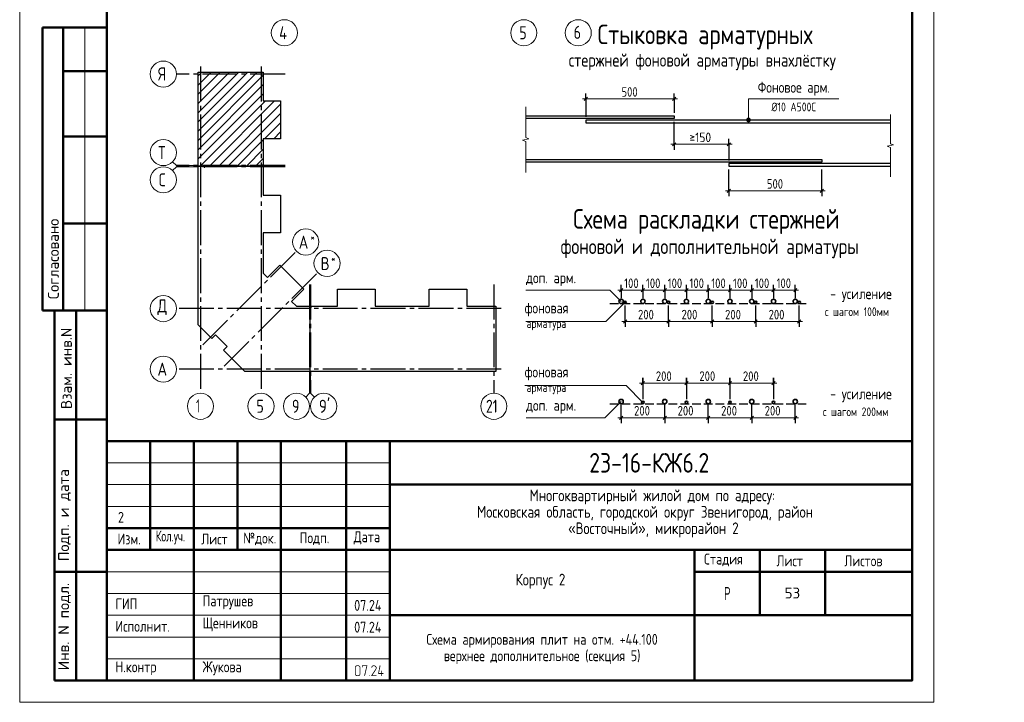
# Model space of a CAD drawing. Header units: millimetres. Extents: x 0 to 22617, y 0 to 29700.
# Tile 1 of 7: x 0 to 22617, y 0 to 15680. Entities that reach past the tile are written whole.
import ezdxf

# ---------------------------------------------------------------- set-up
doc = ezdxf.new("R2010")
doc.units = ezdxf.units.MM
doc.linetypes.add('______2', pattern=[270, 200, -70])
doc.linetypes.add('______5', pattern=[1100, 800, -100, 100, -100])
for name, color, linetype, lineweight in [('Standard', 7, 'Continuous', 25), ('Оси', 40, '______5', 18), ('Примечания', 7, 'Continuous', 25)]:
    doc.layers.add(name, color=color, linetype=linetype, lineweight=lineweight)
doc.styles.add('GOST 2.304-81', font='txt')
doc.styles.add('ISOCPEUR', font='txt')

msp = doc.modelspace()

# ---------------------------------------------------------------- hatches: boundary and pattern name
at = {"layer": 'Standard', "linetype": 'Continuous', "lineweight": 25, "transparency": 33554687}
h = msp.add_hatch(color=7, dxfattribs=at)
h.paths.add_polyline_path([(7825, 655), (7825, 652), (7825, 649), (7825, 647), (7824, 644), (7824, 641), (7823, 639), (7822, 637), (7821, 634), (7820, 632), (7819, 630), (7818, 627), (7816, 625), (7815, 623), (7813, 621), (7812, 619), (7810, 617), (7808, 615), (7806, 613), (7804, 612), (7801, 610), (7799, 609), (7797, 607), (7795, 606), (7792, 605), (7790, 604), (7788, 603), (7785, 603), (7782, 602), (7780, 602), (7777, 601), (7775, 601), (7772, 601), (7754, 601), (7751, 601), (7749, 601), (7746, 602), (7744, 602), (7742, 603), (7739, 603), (7737, 604), (7735, 605), (7732, 606), (7730, 607), (7728, 609), (7726, 610), (7723, 611), (7721, 613), (7719, 615), (7717, 617), (7715, 619), (7713, 621), (7712, 623), (7710, 625), (7708, 627), (7707, 629), (7706, 632), (7705, 634), (7704, 636), (7703, 639), (7702, 641), (7702, 644), (7701, 646), (7701, 649), (7701, 652), (7701, 655), (7701, 797), (7701, 799), (7701, 802), (7701, 804), (7702, 807), (7702, 809), (7703, 812), (7704, 814), (7705, 817), (7706, 819), (7707, 821), (7708, 823), (7709, 826), (7711, 828), (7713, 830), (7714, 832), (7716, 834), (7718, 836), (7720, 838), (7722, 839), (7724, 841), (7727, 842), (7729, 844), (7731, 845), (7733, 846), (7736, 847), (7738, 848), (7741, 848), (7743, 849), (7746, 849), (7749, 850), (7751, 850), (7754, 850), (7772, 850), (7775, 850), (7777, 850), (7780, 849), (7782, 849), (7785, 848), (7787, 848), (7790, 847), (7792, 846), (7794, 845), (7797, 844), (7799, 843), (7801, 841), (7803, 840), (7805, 838), (7807, 836), (7809, 834), (7811, 832), (7813, 830), (7815, 828), (7816, 826), (7818, 824), (7819, 822), (7820, 820), (7821, 817), (7822, 815), (7823, 812), (7824, 810), (7824, 807), (7825, 805), (7825, 802), (7825, 799), (7825, 797)], flags=16)
h.paths.add_polyline_path([(7808, 654), (7808, 797), (7808, 800), (7807, 804), (7806, 807), (7805, 810), (7804, 813), (7802, 816), (7800, 819), (7797, 822), (7794, 824), (7792, 826), (7789, 828), (7785, 830), (7782, 831), (7779, 832), (7775, 832), (7772, 832), (7754, 832), (7750, 832), (7747, 832), (7744, 831), (7740, 830), (7737, 828), (7734, 826), (7731, 824), (7729, 822), (7726, 819), (7724, 816), (7722, 813), (7721, 810), (7720, 807), (7719, 804), (7718, 800), (7718, 797), (7718, 654), (7718, 651), (7719, 648), (7720, 644), (7721, 641), (7723, 638), (7725, 635), (7727, 632), (7729, 629), (7732, 627), (7735, 625), (7738, 623), (7741, 622), (7744, 620), (7747, 620), (7751, 619), (7754, 619), (7772, 619), (7775, 619), (7779, 620), (7782, 620), (7785, 621), (7788, 623), (7791, 625), (7794, 627), (7797, 629), (7800, 632), (7802, 634), (7804, 637), (7805, 640), (7806, 644), (7807, 647), (7808, 651)])
for points in [[(7985, 839), (7932, 608), (7931, 607), (7930, 606), (7930, 605), (7928, 603), (7923, 601), (7921, 601), (7920, 602), (7918, 602), (7917, 603), (7916, 604), (7915, 605), (7915, 605), (7915, 606), (7914, 607), (7914, 608), (7914, 609), (7914, 610), (7914, 612), (7965, 832), (7878, 832), (7878, 815), (7878, 814), (7878, 813), (7878, 812), (7878, 811), (7877, 810), (7877, 809), (7876, 809), (7876, 808), (7875, 807), (7873, 806), (7871, 806), (7869, 806), (7869, 806), (7868, 806), (7868, 806), (7867, 806), (7866, 807), (7865, 807), (7864, 807), (7863, 808), (7863, 808), (7862, 809), (7862, 810), (7861, 811), (7861, 811), (7861, 812), (7861, 813), (7861, 815), (7861, 841), (7861, 842), (7861, 843), (7861, 844), (7861, 845), (7861, 846), (7862, 846), (7862, 847), (7863, 848), (7863, 848), (7864, 849), (7865, 849), (7866, 849), (7866, 850), (7867, 850), (7868, 850), (7870, 850), (7976, 850), (7978, 850), (7980, 849), (7982, 849), (7983, 848), (7984, 847), (7985, 845), (7985, 844), (7985, 842)], [(8189, 601), (8083, 601), (8081, 601), (8080, 602), (8078, 603), (8076, 604), (8075, 606), (8075, 607), (8074, 609), (8074, 611), (8074, 612), (8074, 613), (8075, 614), (8075, 615), (8173, 763), (8177, 770), (8179, 776), (8180, 779), (8181, 782), (8181, 786), (8181, 789), (8181, 791), (8181, 793), (8181, 795), (8180, 798), (8180, 800), (8179, 802), (8179, 804), (8178, 805), (8177, 807), (8176, 809), (8175, 811), (8173, 813), (8172, 814), (8170, 816), (8169, 818), (8167, 819), (8165, 821), (8163, 822), (8162, 823), (8160, 824), (8158, 826), (8156, 827), (8154, 828), (8152, 828), (8150, 829), (8147, 830), (8145, 831), (8143, 831), (8141, 831), (8139, 832), (8136, 832), (8134, 832), (8131, 832), (8128, 831), (8125, 831), (8122, 830), (8119, 829), (8117, 828), (8114, 827), (8111, 825), (8109, 823), (8106, 821), (8104, 819), (8102, 816), (8099, 813), (8098, 809), (8096, 806), (8094, 802), (8094, 800), (8093, 799), (8092, 798), (8091, 798), (8090, 797), (8089, 797), (8088, 796), (8086, 796), (8084, 796), (8083, 797), (8081, 797), (8080, 798), (8079, 799), (8078, 800), (8078, 800), (8078, 801), (8077, 802), (8077, 803), (8077, 804), (8077, 805), (8077, 808), (8078, 810), (8079, 813), (8080, 816), (8082, 818), (8083, 820), (8084, 822), (8085, 825), (8087, 827), (8088, 829), (8090, 831), (8092, 832), (8093, 834), (8095, 836), (8097, 837), (8099, 839), (8101, 840), (8104, 843), (8108, 844), (8112, 846), (8116, 847), (8120, 849), (8124, 849), (8129, 850), (8133, 850), (8136, 850), (8139, 850), (8143, 849), (8146, 849), (8149, 848), (8151, 847), (8154, 847), (8157, 846), (8160, 844), (8163, 843), (8166, 842), (8168, 840), (8171, 839), (8174, 837), (8176, 835), (8179, 833), (8181, 830), (8184, 828), (8186, 825), (8188, 823), (8190, 820), (8191, 818), (8193, 815), (8194, 812), (8196, 810), (8197, 807), (8198, 804), (8198, 801), (8199, 798), (8199, 795), (8200, 792), (8200, 789), (8200, 784), (8199, 780), (8198, 776), (8197, 772), (8196, 770), (8195, 767), (8195, 765), (8193, 763), (8192, 760), (8191, 758), (8189, 755), (8188, 753), (8099, 619), (8189, 619), (8191, 619), (8192, 618), (8194, 618), (8195, 616), (8196, 615), (8197, 613), (8198, 612), (8198, 610), (8198, 608), (8197, 607), (8197, 605), (8195, 604), (8195, 603), (8194, 603), (8194, 602), (8193, 602), (8192, 602), (8191, 601), (8190, 601)], [(8322, 672), (8349, 672), (8351, 672), (8353, 672), (8354, 671), (8355, 669), (8357, 668), (8357, 667), (8358, 665), (8358, 663), (8358, 662), (8358, 660), (8357, 659), (8356, 657), (8355, 657), (8355, 656), (8354, 656), (8353, 655), (8352, 655), (8351, 655), (8350, 654), (8349, 654), (8322, 654), (8322, 610), (8322, 609), (8322, 608), (8322, 607), (8322, 606), (8321, 605), (8321, 605), (8321, 604), (8320, 603), (8319, 602), (8317, 602), (8316, 601), (8314, 601), (8313, 601), (8312, 601), (8312, 601), (8311, 602), (8310, 602), (8309, 602), (8308, 603), (8307, 603), (8307, 604), (8306, 605), (8306, 605), (8305, 606), (8305, 607), (8305, 608), (8305, 609), (8305, 610), (8305, 654), (8243, 654), (8241, 654), (8239, 655), (8237, 656), (8236, 657), (8235, 658), (8234, 660), (8234, 661), (8234, 663), (8234, 665), (8269, 843), (8270, 845), (8270, 846), (8271, 847), (8272, 848), (8278, 850), (8280, 850), (8281, 849), (8283, 849), (8284, 848), (8285, 847), (8285, 846), (8286, 846), (8286, 845), (8287, 844), (8287, 843), (8287, 842), (8287, 841), (8287, 839), (8253, 672), (8305, 672), (8305, 717), (8305, 718), (8305, 720), (8306, 721), (8307, 723), (8308, 723), (8309, 724), (8310, 725), (8310, 725), (8311, 725), (8312, 725), (8313, 726), (8314, 726), (8315, 726), (8317, 725), (8318, 725), (8320, 723), (8320, 723), (8321, 722), (8321, 721), (8322, 721), (8322, 720), (8322, 719), (8322, 718), (8322, 717)], [(8029, 619), (8031, 619), (8033, 618), (8034, 618), (8035, 616), (8037, 615), (8037, 613), (8038, 612), (8038, 610), (8038, 608), (8038, 607), (8037, 605), (8036, 604), (8035, 603), (8035, 603), (8034, 602), (8033, 602), (8032, 602), (8031, 601), (8030, 601), (8029, 601), (8027, 601), (8026, 602), (8024, 602), (8023, 604), (8022, 605), (8021, 607), (8020, 608), (8020, 610), (8020, 611), (8021, 613), (8022, 614), (8023, 616), (8023, 616), (8024, 617), (8024, 618), (8025, 618), (8026, 618), (8027, 619), (8028, 619)]]:
    msp.add_hatch(color=7, dxfattribs=at).paths.add_polyline_path(points, flags=16)
at = {"layer": 'Примечания', "linetype": 'Continuous', "lineweight": 13, "transparency": 33554687}
for points in [[(16696, 13374), (16786, 13374), (16780, 13396)], [(16696, 13374), (16780, 13396), (16703, 13396)], [(16703, 13351), (16786, 13374), (16696, 13374)], [(16703, 13396), (16780, 13396), (16764, 13413)], [(16703, 13396), (16764, 13413), (16719, 13413)], [(16703, 13351), (16780, 13351), (16786, 13374)], [(16719, 13335), (16780, 13351), (16703, 13351)], [(16719, 13413), (16764, 13413), (16741, 13419)], [(16719, 13335), (16764, 13335), (16780, 13351)], [(16764, 13335), (16719, 13335), (16741, 13329)]]:
    msp.add_hatch(color=7, dxfattribs=at).paths.add_polyline_path(points)

# ---------------------------------------------------------------- linework, layer by layer
at = {"layer": 'Standard', "color": 7, "linetype": 'Continuous', "lineweight": 50, "transparency": 33554687}
for p, q in [((2000, 15500), (527, 15500)), ((527, 15500), (527, 9000)), ((527, 15500), (527, 9000)), ((1000, 15500), (1000, 9000)), ((2000, 14500), (1000, 14500)), ((2000, 13000), (1000, 13000)), ((2000, 11000), (1000, 11000)), ((0, 9000), (6, 9000)), ((527, 9000), (2000, 9000)), ((800, 500), (800, 9000)), ((800, 500), (800, 9000)), ((1300, 500), (1300, 9000)), ((800, 6500), (2000, 6500)), ((2000, 500), (2000, 6000)), ((2000, 6000), (20500, 6000)), ((3000, 3500), (3000, 6000)), ((4000, 500), (4000, 6000)), ((5000, 3500), (5000, 6000)), ((6000, 500), (6000, 6000)), ((7500, 500), (7500, 6000)), ((8500, 500), (8500, 6000)), ((8500, 5000), (20500, 5000)), ((2000, 4000), (8500, 4000)), ((2000, 4000), (8500, 4000)), ((2000, 3500), (8500, 3500)), ((2000, 3500), (8500, 3500)), ((8500, 3500), (20500, 3500)), ((15500, 2000), (15500, 3500)), ((17000, 2000), (17000, 3500)), ((18500, 2000), (18500, 3500)), ((800, 3000), (2000, 3000)), ((15500, 3000), (20500, 3000)), ((8500, 2000), (20500, 2000)), ((15500, 500), (15500, 2000)), ((15500, 500), (15500, 2000)), ((2000, 500), (800, 500))]:
    msp.add_line(p, q, dxfattribs=at)
at = {"layer": 'Standard', "color": 7, "linetype": 'Continuous', "lineweight": 13, "transparency": 33554687}
for p, q in [((1500, 15500), (1500, 9000)), ((3600, 12327), (3512, 12415)), ((3600, 12302), (3512, 12214)), ((3600, 12327), (4100, 12327)), ((3600, 12302), (4100, 12302)), ((6658, 7100), (6658, 7600)), ((6683, 7100), (6683, 7600)), ((6658, 7100), (6570, 7012)), ((6683, 7100), (6771, 7012)), ((2000, 5500), (8500, 5500)), ((2000, 5000), (8500, 5000)), ((2000, 4500), (8500, 4500)), ((2000, 3000), (8500, 3000)), ((2000, 2500), (8500, 2500)), ((2000, 2500), (8500, 2500)), ((2000, 2000), (8500, 2000)), ((2000, 2000), (8500, 2000)), ((2000, 1500), (8500, 1500)), ((2000, 1000), (8500, 1000))]:
    msp.add_line(p, q, dxfattribs=at)
at = {"layer": 'Standard', "color": 7, "linetype": 'Continuous', "lineweight": 35, "transparency": 33554687}
for p, q in [((4100, 13118), (5456, 14474)), ((4100, 13542), (5032, 14474)), ((4100, 13967), (4607, 14474)), ((4100, 14391), (4183, 14474)), ((4100, 13330), (5244, 14474)), ((4100, 13755), (4819, 14474)), ((4100, 14179), (4395, 14474)), ((4100, 12906), (5596, 14402)), ((4100, 12694), (5596, 14190)), ((4100, 12482), (5596, 13978)), ((4147, 12317), (5643, 13813)), ((4359, 12317), (5855, 13813)), ((4572, 12317), (5993, 13738)), ((4784, 12317), (5993, 13526)), ((5624, 12945), (5993, 13314)), ((4996, 12317), (5596, 12917)), ((5836, 12945), (5993, 13102)), ((5208, 12317), (5596, 12705)), ((5420, 12317), (5596, 12493))]:
    msp.add_line(p, q, dxfattribs=at)
at = {"layer": 'Standard', "color": 7, "linetype": 'Continuous', "lineweight": 25, "transparency": 33554687}
for p, q in [((20500, 500), (20500, 6000)), ((2000, 500), (20500, 500)), ((2000, 500), (20500, 500)), ((2000, 500), (20500, 500))]:
    msp.add_line(p, q, dxfattribs=at)
at = {"layer": 'Standard', "color": 7, "linetype": 'Continuous', "lineweight": 13, "transparency": 33554687}
msp.add_lwpolyline([(0, 0), (21000, 0), (21000, 29700), (0, 29700), (0, 0)], close=True, dxfattribs=at)
at = {"layer": 'Standard', "color": 7, "linetype": 'Continuous', "lineweight": 50, "transparency": 33554687}
msp.add_lwpolyline([(2000, 29200), (20500, 29200), (20500, 500), (2000, 500), (2000, 29200)], close=True, dxfattribs=at)
at = {"layer": 'Standard', "color": 7, "linetype": 'Continuous', "lineweight": 25, "transparency": 33554687}
for points in [[(4100, 12317), (4100, 14474), (5596, 14474), (5596, 13813), (5993, 13813), (5993, 12945), (5596, 12945), (5596, 12317), (5578, 12317), (5578, 12337), (5563, 12337), (5563, 12317), (4100, 12317)], [(4100, 8857), (4100, 12312), (4238, 12312), (4238, 12292), (4253, 12292), (4253, 12312), (5596, 12312), (5596, 11649), (5993, 11649), (5993, 10781), (5596, 10781), (5596, 9855), (5694, 9757), (5975, 10038), (6524, 9489), (6243, 9208), (6355, 9096), (6668, 9096), (6668, 7600), (5170, 7600), (4682, 8088), (4767, 8173), (4499, 8441), (4414, 8356), (4100, 8670), (4100, 8857)], [(6673, 7600), (6673, 9063), (6693, 9063), (6693, 9078), (6673, 9078), (6673, 9096), (7301, 9096), (7301, 9493), (8169, 9493), (8169, 9096), (8787, 9096), (9405, 9096), (9405, 9493), (10273, 9493), (10273, 9096), (10934, 9096), (10934, 7600), (8787, 7600), (6673, 7600)]]:
    msp.add_lwpolyline(points, dxfattribs=at)
at = {"layer": 'Оси', "color": 8, "linetype": '______5', "lineweight": -3, "transparency": 33554687}
for p, q in [((4153, 14601), (4153, 7100)), ((5543, 14601), (5543, 7100)), ((6096, 14431), (3600, 14431)), ((6096, 12327), (3600, 12327)), ((6096, 12302), (3600, 12302)), ((4208, 8212), (6358, 10362)), ((4698, 7722), (6848, 9872)), ((6658, 9596), (6658, 7100)), ((6683, 9596), (6683, 7100)), ((10891, 9596), (10891, 7100)), ((11061, 9043), (3600, 9043)), ((11061, 9043), (3600, 9043)), ((11061, 7653), (3600, 7653))]:
    msp.add_line(p, q, dxfattribs=at)
at = {"layer": 'Оси', "color": 7, "linetype": 'Continuous', "lineweight": 13, "transparency": 33554687}
for centre in [(6080, 15380), (11580, 15380), (12830, 15380), (3300, 14431), (3300, 12627), (3300, 12002), (6570, 10574), (7060, 10084), (3300, 9043), (3300, 9043), (3300, 7653), (4153, 6800), (5543, 6800), (6358, 6800), (6983, 6800), (10891, 6800)]:
    msp.add_circle(centre, 300, dxfattribs=at)
at = {"layer": 'Примечания', "color": 7, "linetype": 'Continuous', "lineweight": 13, "transparency": 33554687}
for p, q in [((13004, 13860), (12929, 13860)), ((13004, 13860), (15034, 13860)), ((15034, 13860), (15109, 13860)), ((11623, 13681), (11623, 12971)), ((16696, 13374), (16696, 13374)), ((16741, 13419), (16741, 13419)), ((16786, 13374), (16786, 13374)), ((20000, 13501), (20000, 12830)), ((16741, 13329), (16741, 13329)), ((11698, 12940), (11548, 12910)), ((11548, 12910), (11623, 12880)), ((11623, 12971), (11698, 12940)), ((11623, 12880), (11623, 12169)), ((15034, 12817), (14959, 12817)), ((15034, 12817), (16289, 12817)), ((16289, 12817), (16364, 12817)), ((20075, 12802), (19925, 12773)), ((19925, 12773), (20000, 12745)), ((20000, 12830), (20075, 12802)), ((20000, 12745), (20000, 12074)), ((11623, 12169), (11623, 12169)), ((20000, 12074), (20000, 12074)), ((16289, 11748), (16214, 11748)), ((16289, 11748), (18429, 11748)), ((18429, 11748), (18504, 11748)), ((13816, 9466), (13741, 9466)), ((13816, 9466), (14316, 9466)), ((14316, 9466), (14816, 9466)), ((14816, 9466), (15316, 9466)), ((15316, 9466), (15816, 9466)), ((15816, 9466), (16316, 9466)), ((16316, 9466), (16816, 9466)), ((16816, 9466), (17316, 9466)), ((17316, 9466), (17816, 9466)), ((17816, 9466), (17891, 9466)), ((13906, 8746), (13831, 8746)), ((13906, 8746), (14906, 8746)), ((14906, 8746), (15906, 8746)), ((15906, 8746), (16906, 8746)), ((16906, 8746), (17906, 8746)), ((17906, 8746), (17981, 8746)), ((14316, 7332), (14241, 7332)), ((14316, 7332), (15316, 7332)), ((15316, 7332), (16316, 7332)), ((16316, 7332), (17316, 7332)), ((17316, 7332), (17391, 7332)), ((13816, 6537), (13741, 6537)), ((13816, 6537), (14816, 6537)), ((14816, 6537), (15816, 6537)), ((15816, 6537), (16816, 6537)), ((16816, 6537), (17816, 6537)), ((17816, 6537), (17891, 6537))]:
    msp.add_line(p, q, dxfattribs=at)
at = {"layer": 'Примечания', "color": 7, "linetype": 'Continuous', "lineweight": 25, "transparency": 33554687}
for p, q in [((12966, 13822), (13041, 13897)), ((14996, 13822), (15071, 13897)), ((14996, 12779), (15071, 12854)), ((16251, 12779), (16326, 12854)), ((16251, 11710), (16326, 11785)), ((18391, 11710), (18466, 11785)), ((13779, 9429), (13854, 9504)), ((14279, 9429), (14354, 9504)), ((14779, 9429), (14854, 9504)), ((15279, 9429), (15354, 9504)), ((15779, 9429), (15854, 9504)), ((16279, 9429), (16354, 9504)), ((16779, 9429), (16854, 9504)), ((17279, 9429), (17354, 9504)), ((17779, 9429), (17854, 9504)), ((13869, 8708), (13944, 8783)), ((14869, 8708), (14944, 8783)), ((15869, 8708), (15944, 8783)), ((16869, 8708), (16944, 8783)), ((17869, 8708), (17944, 8783)), ((14279, 7294), (14354, 7369)), ((15279, 7294), (15354, 7369)), ((16279, 7294), (16354, 7369)), ((17279, 7294), (17354, 7369)), ((13779, 6500), (13854, 6575)), ((14779, 6500), (14854, 6575)), ((15779, 6500), (15854, 6575)), ((16779, 6500), (16854, 6575)), ((17779, 6500), (17854, 6575))]:
    msp.add_line(p, q, dxfattribs=at)
at = {"layer": 'Примечания', "color": 253, "linetype": 'Continuous', "lineweight": -3, "true_color": 0xa0a0a0, "transparency": 33554687}
for p, q in [((13004, 13860), (13004, 13985)), ((13004, 13860), (13004, 13735)), ((13004, 13860), (13004, 13449)), ((15034, 13860), (15034, 13985)), ((15034, 13860), (15034, 13735)), ((15034, 13860), (15034, 13544)), ((15034, 12817), (15034, 13334)), ((15034, 12817), (15034, 12942)), ((16289, 12817), (16289, 12942)), ((15034, 12817), (15034, 12692)), ((16289, 12817), (16289, 12692)), ((16289, 12817), (16289, 12449)), ((16289, 11748), (16289, 12239)), ((18429, 11748), (18429, 12239)), ((16289, 11748), (16289, 11873)), ((18429, 11748), (18429, 11873)), ((16289, 11748), (16289, 11623)), ((18429, 11748), (18429, 11623)), ((13816, 9466), (13816, 9591)), ((14316, 9466), (14316, 9591)), ((14816, 9466), (14816, 9591)), ((15316, 9466), (15316, 9591)), ((15816, 9466), (15816, 9591)), ((16316, 9466), (16316, 9591)), ((16816, 9466), (16816, 9591)), ((17316, 9466), (17316, 9591)), ((17816, 9466), (17816, 9591)), ((13816, 9466), (13816, 9341)), ((13816, 9466), (13816, 9283)), ((14316, 9466), (14316, 9341)), ((14316, 9466), (14316, 9283)), ((14816, 9466), (14816, 9341)), ((14816, 9466), (14816, 9283)), ((15316, 9466), (15316, 9341)), ((15316, 9466), (15316, 9283)), ((15816, 9466), (15816, 9341)), ((15816, 9466), (15816, 9283)), ((16316, 9466), (16316, 9341)), ((16316, 9466), (16316, 9283)), ((16816, 9466), (16816, 9341)), ((16816, 9466), (16816, 9283)), ((17316, 9466), (17316, 9341)), ((17316, 9466), (17316, 9283)), ((17816, 9466), (17816, 9341)), ((17816, 9466), (17816, 9283)), ((13906, 8746), (13906, 9113)), ((17906, 8746), (17906, 9113)), ((13906, 8746), (13906, 8871)), ((14906, 8746), (14906, 8871)), ((15906, 8746), (15906, 8871)), ((16906, 8746), (16906, 8871)), ((17906, 8746), (17906, 8871)), ((13906, 8746), (13906, 8621)), ((14906, 8746), (14906, 8621)), ((15906, 8746), (15906, 8621)), ((16906, 8746), (16906, 8621)), ((17906, 8746), (17906, 8621)), ((14316, 7332), (14316, 7457)), ((14316, 7451), (14316, 6989)), ((14316, 7332), (14316, 7207)), ((14316, 7332), (14316, 6964)), ((15316, 7332), (15316, 7457)), ((15316, 7451), (15316, 6989)), ((15316, 7332), (15316, 7207)), ((15316, 7332), (15316, 6964)), ((16316, 7332), (16316, 7457)), ((16316, 7451), (16316, 6989)), ((16316, 7332), (16316, 7207)), ((16316, 7332), (16316, 6964)), ((17316, 7332), (17316, 7457)), ((17316, 7451), (17316, 6989)), ((17316, 7332), (17316, 7207)), ((17316, 7332), (17316, 6964)), ((13816, 6537), (13816, 6834)), ((17816, 6537), (17816, 6834)), ((13816, 6537), (13816, 6662)), ((14816, 6537), (14816, 6662)), ((15816, 6537), (15816, 6662)), ((16816, 6537), (16816, 6662)), ((17816, 6537), (17816, 6662)), ((13816, 6537), (13816, 6412)), ((14816, 6537), (14816, 6412)), ((15816, 6537), (15816, 6412)), ((16816, 6537), (16816, 6412)), ((17816, 6537), (17816, 6412))]:
    msp.add_line(p, q, dxfattribs=at)
at = {"layer": 'Примечания', "color": 8, "linetype": '______2', "lineweight": -3, "true_color": 0x737373, "transparency": 33554687}
for p, q in [((13556, 9158), (18066, 9158)), ((13556, 6859), (18066, 6859))]:
    msp.add_line(p, q, dxfattribs=at)
at = {"layer": 'Примечания', "color": 7, "linetype": 'Continuous', "lineweight": 13, "transparency": 33554687}
for points in [[(16741, 13374), (16741, 13860), (18819, 13860)], [(11623, 9466), (13558, 9466), (13816, 9208)], [(13906, 9188), (13464, 8746), (11623, 8746)], [(14316, 6889), (13928, 7277), (11600, 7277)], [(13816, 6909), (13444, 6537), (11631, 6537)]]:
    msp.add_lwpolyline(points, dxfattribs=at)
at = {"layer": 'Примечания', "color": 7, "linetype": 'Continuous', "lineweight": 25, "transparency": 33554687}
for points in [[(11623, 13469), (15034, 13469), (15034, 13409), (11623, 13409)], [(20000, 13374), (13004, 13374), (13004, 13314), (20000, 13314)], [(11623, 12469), (18429, 12469), (18429, 12409), (11623, 12409)], [(20000, 12374), (16289, 12374), (16289, 12314), (20000, 12314)]]:
    msp.add_lwpolyline(points, dxfattribs=at)
at = {"layer": 'Примечания', "color": 253, "linetype": 'Continuous', "lineweight": -3, "true_color": 0xa0a0a0, "transparency": 33554687}
for points in [[(14906, 8746), (14906, 8763), (14906, 8763), (14906, 8763), (14906, 8763), (14906, 8763), (14906, 8763), (14906, 9113)], [(15906, 8746), (15906, 8763), (15906, 8763), (15906, 8763), (15906, 8763), (15906, 9113)], [(16906, 8746), (16906, 8763), (16906, 8763), (16906, 9113)], [(14816, 6537), (14816, 6554), (14816, 6554), (14816, 6554), (14816, 6554), (14816, 6554), (14816, 6554), (14816, 6834)], [(15816, 6537), (15816, 6554), (15816, 6554), (15816, 6554), (15816, 6554), (15816, 6834)], [(16816, 6537), (16816, 6554), (16816, 6554), (16816, 6834)]]:
    msp.add_lwpolyline(points, dxfattribs=at)
at = {"layer": 'Примечания', "color": 7, "linetype": 'Continuous', "lineweight": 13, "transparency": 33554687}
msp.add_circle((16741, 13374), 45, dxfattribs=at)
at = {"layer": 'Примечания', "color": 7, "linetype": 'Continuous', "lineweight": 35, "transparency": 33554687}
for centre, radius in [((13816, 9208), 50), ((13906, 9188), 30), ((14316, 9208), 50), ((14816, 9208), 50), ((14906, 9188), 30), ((15316, 9208), 50), ((15816, 9208), 50), ((15906, 9188), 30), ((16316, 9208), 50), ((16816, 9208), 50), ((16906, 9188), 30), ((17316, 9208), 50), ((17816, 9208), 50), ((17906, 9188), 30), ((13816, 6909), 50), ((14316, 6889), 30), ((14816, 6909), 50), ((15316, 6889), 30), ((15816, 6909), 50), ((16316, 6889), 30), ((16816, 6909), 50), ((17316, 6889), 30), ((17816, 6909), 50)]:
    msp.add_circle(centre, radius, dxfattribs=at)

# ---------------------------------------------------------------- texts
at = {"layer": 'Standard', "color": 7, "linetype": 'Continuous', "lineweight": 50, "transparency": 33554687, "char_height": 250, "attachment_point": 7, "rotation": 90, "style": 'ISOCPEUR'}
for s, insert, width in [('\\A1;{\\fISOCPEUR|i0|b0;\\H250.000000;\\W1.000000;\\C7;Согласовано}\\P', (900, 9261), 2071.88), ('\\A1;{\\fISOCPEUR|i0|b0;\\H250.000000;\\W1.000000;\\C7;Взам. инв.N}\\P', (1198, 6736), 1909.1), ('\\A1;{\\fISOCPEUR|i0|b0;\\H250.000000;\\W1.000000;\\C7;Подп. и дата}\\P', (1174, 3242), 2197.06), ('\\A1;{\\fISOCPEUR|i0|b0;\\H250.000000;\\W1.000000;\\C7;Инв. N подл.}\\P', (1174, 734), 2021.79)]:
    msp.add_mtext(s, dxfattribs=dict(at, insert=insert, width=width))
at = {"layer": 'Standard', "color": 7, "linetype": 'Continuous', "lineweight": 25, "transparency": 33554687, "attachment_point": 7}
for s, insert, char_height, width, style in [('\\W0.75;21', (10711, 6650), 300, 472.27, 'ISOCPEUR'), ('Многоквартирный\\~жилой\\~дом\\~по\\~адресу:\\~', (11710, 4545), 270, 5717.09, 'GOST 2.304-81'), ('Московская\\~область,\\~городской\\~округ\\~Звенигород,\\~район\\~', (10504, 4167), 270, 8136.21, 'GOST 2.304-81'), ('«Восточный»,\\~микрорайон\\~2', (12597, 3789), 270, 3952.83, 'GOST 2.304-81'), ('Изм.', (2248, 3625), 250, 631.15, 'GOST 2.304-81'), ('\\W0.83;Кол.уч.', (3127, 3625), 250, 799.96, 'GOST 2.304-81'), ('Лист', (4171, 3625), 250, 782.23, 'GOST 2.304-81'), ('№док.', (5135, 3607), 250, 853.39, 'GOST 2.304-81'), ('Подп.', (6431, 3614), 250, 764.53, 'GOST 2.304-81'), ('Дата', (7673, 3625), 250, 782.23, 'GOST 2.304-81'), ('Стадия', (15721, 3125), 250, 1031.11, 'GOST 2.304-81'), ('Лист', (17384, 3125), 250, 782.23, 'GOST 2.304-81'), ('Листов', (18943, 3125), 250, 1066.5, 'GOST 2.304-81'), ('Корпус\\~2', (11388, 2610), 270, 1362.88, 'GOST 2.304-81'), ('\\W0.77;Р', (16177, 2350), 300, 262.93, 'GOST 2.304-81'), ('ГИП', (2200, 2137), 250, 586.81, 'GOST 2.304-81'), ('Патрушев', (4200, 2137), 250, 1386.36, 'GOST 2.304-81'), ('07.24', (7683, 2101), 250, 817.63, 'GOST 2.304-81'), ('Исполнит.', (2200, 1622), 250, 1386.36, 'GOST 2.304-81'), ('Щенников', (4200, 1631), 250, 1333.08, 'GOST 2.304-81'), ('07.24', (7683, 1601), 250, 817.63, 'GOST 2.304-81'), ('Н.контр', (2200, 622), 250, 1102.09, 'GOST 2.304-81'), ('Жукова', (4200, 622), 250, 1031.11, 'GOST 2.304-81')]:
    msp.add_mtext(s, dxfattribs=dict(at, insert=insert, char_height=char_height, width=width, style=style))
at = {"layer": 'Standard', "color": 7, "linetype": 'Continuous', "lineweight": 50, "transparency": 33554687, "insert": (13083, 5275), "char_height": 450, "width": 3070.53, "attachment_point": 7, "style": 'GOST 2.304-81'}
msp.add_mtext('23-16-КЖ6.2', dxfattribs=at)
at = {"layer": 'Standard', "color": 7, "linetype": 'Continuous', "lineweight": 18, "transparency": 33554687, "insert": (2327, 4250), "char_height": 250, "width": 283.33, "attachment_point": 5, "style": 'GOST 2.304-81'}
msp.add_mtext('\\A1;{\\fGOST 2.304-81|i0|b0;\\H250.000000;\\W1.000000;\\C7;2}\\P', dxfattribs=at)
at = {"layer": 'Standard', "color": 7, "linetype": 'Continuous', "lineweight": 13, "transparency": 33554687, "insert": (17750, 2510), "char_height": 250, "width": 459.38, "attachment_point": 5, "style": 'ISOCPEUR'}
msp.add_mtext('\\A1;{\\fISOCPEUR|i0|b0;\\H250.000000;\\W1.000000;\\C7;53}\\P', dxfattribs=at)
at = {"layer": 'Standard', "color": 7, "linetype": 'Continuous', "lineweight": 25, "transparency": 33554687, "insert": (12000, 1571), "char_height": 250, "width": 6391.88, "attachment_point": 2, "line_spacing_factor": 0.903614}
msp.add_mtext('\\A1;{\\fGOST 2.304-81|i0|b0;\\H250.000000;\\W1.000000;\\C7;Схема армирования плит на отм. +44.100}\\P{\\fGOST 2.304-81|i0|b0;\\H250.000000;\\W1.000000;\\C7;верхнее дополнительное (секция 5)}\\P', dxfattribs=at)
at = {"layer": 'Оси', "color": 7, "linetype": 'Continuous', "lineweight": 25, "transparency": 33554687, "attachment_point": 7, "style": 'ISOCPEUR'}
for s, insert, char_height, width in [('\\W0.80;4', (5960, 15230), 300, 359.83), ('\\W0.78;5', (11475, 15230), 300, 326.41), ('\\W0.78;6', (12725, 15240), 300, 326.41), ('\\W0.80;Я', (3180, 14281), 300, 359.83), ('\\W0.80;Т', (3180, 12477), 300, 359.83), ('\\W0.78;С', (3195, 11852), 300, 326.43), ('\\W0.82;А', (6409, 10417), 300, 392.64), ('\\W0.80;*', (6679, 10592), 180, 215.89), ('\\W0.80;В', (6914, 9927), 300, 359.84), ('\\W0.80;*', (7154, 10102), 180, 215.89), ('\\W0.82;Д', (3165, 8893), 300, 392.65), ('\\W0.82;А', (3165, 7503), 300, 392.65), ('\\W0.56;1', (4053, 6660), 300, 233.32), ('\\W0.78;5', (5438, 6650), 300, 326.41), ('\\W0.78;9', (6253, 6650), 300, 326.41), ("\\W0.84;9'", (6871, 6650), 300, 440.64)]:
    msp.add_mtext(s, dxfattribs=dict(at, insert=insert, char_height=char_height, width=width))
at = {"layer": 'Примечания', "color": 7, "linetype": 'Continuous', "lineweight": 50, "transparency": 33554687, "attachment_point": 7, "style": 'GOST 2.304-81'}
for s, insert, char_height, width in [('Стыковка\\~арматурных', (13276, 14995), 450, 5309.45), ('стержней\\~фоновой\\~арматуры\\~внахлёстку', (12613, 14520), 300, 6502.98), ('Схема\\~раскладки\\~стержней', (12714, 10757), 450, 6428.75), ('фоновой\\~и\\~дополнительной\\~арматуры', (12425, 10202), 350, 6865.69)]:
    msp.add_mtext(s, dxfattribs=dict(at, insert=insert, char_height=char_height, width=width))
at = {"layer": 'Примечания', "color": 7, "linetype": 'Continuous', "lineweight": 25, "transparency": 33554687, "attachment_point": 7}
for s, insert, char_height, width, style in [('Фоновое\\~арм.', (16952, 13935), 250, 1812.59, 'GOST 2.304-81'), ('500', (13823, 13910), 220, 516.38, 'GOST 2.304-81'), ('Ø10\\~А500С', (17269, 13575), 200, 1153.95, 'GOST 2.304-81'), ('\\W0.87;≥150', (15386, 12867), 220, 666.9, 'ISOCPEUR'), ('500', (17163, 11798), 220, 516.39, 'GOST 2.304-81'), ('доп.\\~арм.', (11631, 9558), 250, 1208.65, 'GOST 2.304-81'), ('100', (13886, 9516), 220, 485.09, 'GOST 2.304-81'), ('100', (14386, 9516), 220, 485.09, 'GOST 2.304-81'), ('100', (14886, 9516), 220, 485.09, 'GOST 2.304-81'), ('100', (15386, 9516), 220, 485.09, 'GOST 2.304-81'), ('100', (15886, 9516), 220, 485.09, 'GOST 2.304-81'), ('100', (16386, 9516), 220, 485.09, 'GOST 2.304-81'), ('100', (16886, 9516), 220, 485.09, 'GOST 2.304-81'), ('100', (17386, 9516), 220, 485.09, 'GOST 2.304-81'), ('-\\~усиление', (18617, 9192), 250, 1510.81, 'GOST 2.304-81'), ('фоновая', (11600, 8866), 250, 1173.24, 'GOST 2.304-81'), ('200', (14203, 8796), 220, 531.97, 'GOST 2.304-81'), ('200', (15203, 8796), 220, 531.97, 'GOST 2.304-81'), ('200', (16203, 8796), 220, 531.97, 'GOST 2.304-81'), ('200', (17203, 8796), 220, 531.98, 'GOST 2.304-81'), ('с\\~шагом\\~100мм', (18496, 8872), 200, 1606.26, 'GOST 2.304-81'), ('арматура', (11641, 8546), 200, 1066.47, 'GOST 2.304-81'), ('фоновая', (11600, 7397), 250, 1173.24, 'GOST 2.304-81'), ('200', (14613, 7382), 220, 531.97, 'GOST 2.304-81'), ('200', (15613, 7382), 220, 531.97, 'GOST 2.304-81'), ('200', (16613, 7382), 220, 531.97, 'GOST 2.304-81'), ('арматура', (11641, 7077), 200, 1066.47, 'GOST 2.304-81'), ('-\\~усиление', (18617, 6893), 250, 1510.81, 'GOST 2.304-81'), ('доп.\\~арм.', (11631, 6629), 250, 1208.65, 'GOST 2.304-81'), ('200', (14113, 6587), 220, 531.97, 'GOST 2.304-81'), ('200', (15113, 6587), 220, 531.97, 'GOST 2.304-81'), ('200', (16113, 6587), 220, 531.97, 'GOST 2.304-81'), ('200', (17113, 6587), 220, 531.97, 'GOST 2.304-81'), ('с\\~шагом\\~200мм', (18450, 6573), 200, 1648.89, 'GOST 2.304-81')]:
    msp.add_mtext(s, dxfattribs=dict(at, insert=insert, char_height=char_height, width=width, style=style))

doc.saveas('drawing.dxf')
